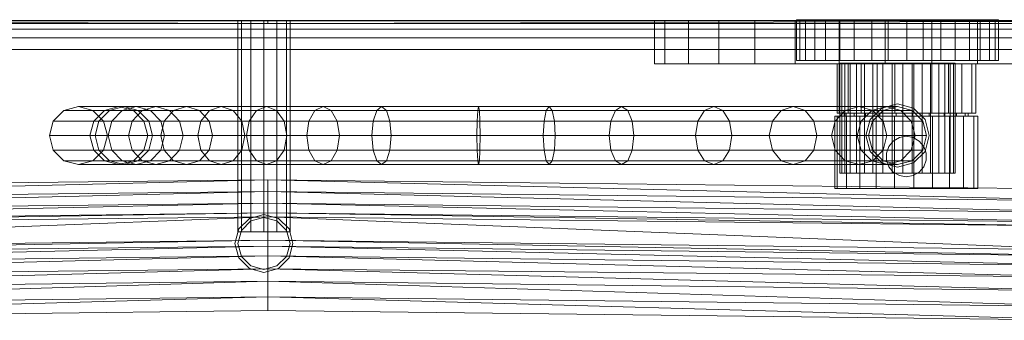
# Model space of a CAD drawing. Header units: metres. Extents: x 391.1 to 427.5, y 12.7 to 29.9.
# Tile 162 of 212: x 408.456 to 408.796, y 24.047 to 24.151. Entities that reach past the tile are written whole.
import ezdxf

# ---------------------------------------------------------------- set-up
doc = ezdxf.new("R2010")
doc.units = ezdxf.units.M
for name, color, linetype, lineweight in [('02_MOBILIARIO', 7, 'Continuous', 18), ('A-WALL-____-MCUT', 7, 'Continuous', 25), ('A-WALL-____-OTLN', 7, 'Continuous', 25), ('Mobiliario', 7, 'Continuous', 18)]:
    doc.layers.add(name, color=color, linetype=linetype, lineweight=lineweight)

# ---------------------------------------------------------------- blocks, each defined once
blk = doc.blocks.new('Family - Evans P-1-153476-01_CLI_AIRE_PS1')
at = {"layer": 'A-WALL-____-MCUT', "color": 253, "true_color": 0xaaaaaa}
blk.add_line((6.06326, 0.15), (0, 0.15), dxfattribs=at)
at = {"layer": 'A-WALL-____-OTLN', "color": 253, "true_color": 0xaaaaaa}
blk.add_line((6.06326, 0.15), (0, 0.15), dxfattribs=at)
blk = doc.blocks.new('Family - Plats de dutxa PS-1-153501-01_CLI_AIRE_PS1')
at = {"layer": '02_MOBILIARIO', "color": 253, "true_color": 0xaaaaaa}
for p, q in [((0.81, 0.8), (0.01, 0.8)), ((0.81, 0.8), (0.01, 0.8)), ((0.02, 0.8), (0.51, 0.8)), ((0.02, 0.8), (0.51, 0.8)), ((0.41, 0.8), (0.02, 0.8)), ((0.41, 0.799), (0.02, 0.8)), ((0.41, 0.8), (0.02, 0.8)), ((0.02, 0.8), (0.41, 0.799)), ((0.02, 0.8), (0.41, 0.8)), ((0.41, 0.8), (0.02, 0.8)), ((0.40089, 0.8), (0.39969, 0.8)), ((0.39969, 0.8), (0.40089, 0.8)), ((0.39969, 0.8), (0.39969, 0.727)), ((0.40419, 0.8), (0.40089, 0.8)), ((0.40089, 0.8), (0.40419, 0.8)), ((0.40089, 0.8), (0.40089, 0.727)), ((0.40089, 0.8), (0.40089, 0.727)), ((0.40869, 0.8), (0.40419, 0.8)), ((0.40419, 0.8), (0.40869, 0.8)), ((0.40419, 0.8), (0.40419, 0.727)), ((0.40419, 0.8), (0.40419, 0.727)), ((0.41319, 0.8), (0.40869, 0.8)), ((0.40869, 0.8), (0.41319, 0.8)), ((0.40869, 0.8), (0.40869, 0.727)), ((0.40869, 0.8), (0.40869, 0.727)), ((0.41, 0.8), (0.8, 0.8)), ((0.41, 0.799), (0.8, 0.8)), ((0.41, 0.799), (0.8, 0.8)), ((0.8, 0.8), (0.41, 0.8)), ((0.8, 0.8), (0.41, 0.799)), ((0.41, 0.8), (0.41, 0.799)), ((0.8, 0.8), (0.41, 0.799)), ((0.41, 0.8), (0.41, 0.799)), ((0.41648, 0.8), (0.41319, 0.8)), ((0.41319, 0.8), (0.41648, 0.8)), ((0.41319, 0.727), (0.41319, 0.8)), ((0.41319, 0.8), (0.41319, 0.727)), ((0.41648, 0.8), (0.41769, 0.8)), ((0.41769, 0.8), (0.41648, 0.8)), ((0.41648, 0.8), (0.41648, 0.727)), ((0.41648, 0.8), (0.41648, 0.727)), ((0.41769, 0.8), (0.41769, 0.727)), ((0.51, 0.8), (0.8, 0.8)), ((0.51, 0.8), (0.8, 0.8)), ((0.54713, 0.8), (0.5435, 0.8)), ((0.55529, 0.8), (0.54713, 0.8)), ((0.54713, 0.8), (0.54713, 0.785)), ((0.56574, 0.8), (0.55529, 0.8)), ((0.55529, 0.8), (0.55529, 0.785)), ((0.57816, 0.8), (0.56574, 0.8)), ((0.56574, 0.8), (0.56574, 0.785)), ((0.59216, 0.8), (0.57816, 0.8)), ((0.57816, 0.8), (0.57816, 0.785)), ((0.60733, 0.8), (0.59216, 0.8)), ((0.59216, 0.8), (0.59216, 0.785)), ((0.59374, 0.80026), (0.59262, 0.80026)), ((0.59262, 0.80026), (0.5957, 0.80026)), ((0.59262, 0.80026), (0.59262, 0.78616)), ((0.59893, 0.80026), (0.59374, 0.80026)), ((0.59374, 0.80026), (0.59374, 0.78616)), ((0.5957, 0.80026), (0.60262, 0.80026)), ((0.5957, 0.80026), (0.5957, 0.78616)), ((0.60756, 0.80026), (0.59893, 0.80026)), ((0.59893, 0.80026), (0.59893, 0.78616)), ((0.60262, 0.80026), (0.61254, 0.80026)), ((0.60262, 0.80026), (0.60262, 0.78616)), ((0.62321, 0.8), (0.60733, 0.8)), ((0.60733, 0.8), (0.60733, 0.785)), ((0.6186, 0.80026), (0.60756, 0.80026)), ((0.60756, 0.80026), (0.60756, 0.78616)), ((0.61254, 0.80026), (0.62427, 0.80026)), ((0.61254, 0.80026), (0.61254, 0.78616)), ((0.63071, 0.80026), (0.6186, 0.80026)), ((0.6186, 0.80026), (0.6186, 0.78616)), ((0.6393, 0.8), (0.62321, 0.8)), ((0.62321, 0.8), (0.62321, 0.785)), ((0.62427, 0.80026), (0.63638, 0.80026)), ((0.62427, 0.80026), (0.62427, 0.78616)), ((0.64243, 0.80026), (0.63071, 0.80026)), ((0.63071, 0.80026), (0.63071, 0.78616)), ((0.63638, 0.80026), (0.64742, 0.80026)), ((0.63638, 0.80026), (0.63638, 0.78616)), ((0.65513, 0.8), (0.6393, 0.8)), ((0.6393, 0.8), (0.6393, 0.785)), ((0.65235, 0.80026), (0.64243, 0.80026)), ((0.64243, 0.80026), (0.64243, 0.78616)), ((0.64742, 0.80026), (0.65605, 0.80026)), ((0.64742, 0.80026), (0.64742, 0.78616)), ((0.65927, 0.80026), (0.65235, 0.80026)), ((0.65235, 0.80026), (0.65235, 0.78616)), ((0.67021, 0.8), (0.65513, 0.8)), ((0.65513, 0.8), (0.65513, 0.785)), ((0.65605, 0.80026), (0.66124, 0.80026)), ((0.65605, 0.80026), (0.65605, 0.78616)), ((0.66236, 0.80026), (0.65927, 0.80026)), ((0.65927, 0.78616), (0.65927, 0.80026)), ((0.66124, 0.80026), (0.66236, 0.80026)), ((0.66124, 0.80026), (0.66124, 0.78616)), ((0.66236, 0.80026), (0.66236, 0.78616)), ((0.41, 0.799), (0.02, 0.799)), ((0.41, 0.799), (0.02, 0.799)), ((0.51, 0.797), (0.02, 0.797)), ((0.41, 0.797), (0.02, 0.797)), ((0.41, 0.797), (0.02, 0.797)), ((0.41, 0.797), (0.02, 0.797)), ((0.41, 0.799), (0.8, 0.799)), ((0.8, 0.799), (0.41, 0.799)), ((0.8, 0.797), (0.41, 0.797)), ((0.41, 0.797), (0.8, 0.797)), ((0.41, 0.797), (0.8, 0.797)), ((0.8, 0.797), (0.51, 0.797)), ((0.41, 0.794), (0.021, 0.794)), ((0.41, 0.794), (0.021, 0.794)), ((0.799, 0.794), (0.41, 0.794)), ((0.41, 0.794), (0.799, 0.794)), ((0.41, 0.79), (0.022, 0.79)), ((0.41, 0.79), (0.022, 0.79)), ((0.41, 0.79), (0.798, 0.79)), ((0.798, 0.79), (0.41, 0.79)), ((0.59262, 0.78616), (0.5957, 0.78616)), ((0.59374, 0.78616), (0.59262, 0.78616)), ((0.59893, 0.78616), (0.59374, 0.78616)), ((0.5957, 0.78616), (0.60262, 0.78616)), ((0.60756, 0.78616), (0.59893, 0.78616)), ((0.60262, 0.78616), (0.61254, 0.78616)), ((0.6186, 0.78616), (0.60756, 0.78616)), ((0.61254, 0.78616), (0.62427, 0.78616)), ((0.63071, 0.78616), (0.6186, 0.78616)), ((0.62427, 0.78616), (0.63638, 0.78616)), ((0.64243, 0.78616), (0.63071, 0.78616)), ((0.63638, 0.78616), (0.64742, 0.78616)), ((0.65235, 0.78616), (0.64243, 0.78616)), ((0.64742, 0.78616), (0.65605, 0.78616)), ((0.65927, 0.78616), (0.65235, 0.78616)), ((0.65605, 0.78616), (0.66124, 0.78616)), ((0.66236, 0.78616), (0.65927, 0.78616)), ((0.66124, 0.78616), (0.66236, 0.78616)), ((0.54713, 0.785), (0.5435, 0.785)), ((0.55529, 0.785), (0.54713, 0.785)), ((0.56574, 0.785), (0.55529, 0.785)), ((0.57816, 0.785), (0.56574, 0.785)), ((0.59216, 0.785), (0.57816, 0.785)), ((0.60733, 0.785), (0.59216, 0.785)), ((0.60737, 0.785), (0.60658, 0.785)), ((0.62321, 0.785), (0.60733, 0.785)), ((0.61045, 0.785), (0.60737, 0.785)), ((0.60737, 0.785), (0.60737, 0.768)), ((0.6082, 0.78526), (0.60756, 0.78526)), ((0.60756, 0.78526), (0.60933, 0.78526)), ((0.60756, 0.78526), (0.60756, 0.74721)), ((0.61117, 0.78526), (0.6082, 0.78526)), ((0.6082, 0.78526), (0.6082, 0.74721)), ((0.60933, 0.78526), (0.61328, 0.78526)), ((0.60933, 0.78526), (0.60933, 0.74721)), ((0.61489, 0.785), (0.61045, 0.785)), ((0.61045, 0.785), (0.61045, 0.768)), ((0.6161, 0.78526), (0.61117, 0.78526)), ((0.61117, 0.78526), (0.61117, 0.74721)), ((0.61328, 0.78526), (0.61895, 0.78526)), ((0.61328, 0.78526), (0.61328, 0.74721)), ((0.62039, 0.785), (0.61489, 0.785)), ((0.61489, 0.785), (0.61489, 0.768)), ((0.62241, 0.78526), (0.6161, 0.78526)), ((0.6161, 0.78526), (0.6161, 0.74721)), ((0.61895, 0.78526), (0.62565, 0.78526)), ((0.61895, 0.78526), (0.61895, 0.74721)), ((0.62659, 0.785), (0.62039, 0.785)), ((0.62039, 0.785), (0.62039, 0.768)), ((0.62933, 0.78526), (0.62241, 0.78526)), ((0.62241, 0.78526), (0.62241, 0.74721)), ((0.6393, 0.785), (0.62321, 0.785)), ((0.62565, 0.78526), (0.63257, 0.78526)), ((0.62565, 0.78526), (0.62565, 0.74721)), ((0.63305, 0.785), (0.62659, 0.785)), ((0.62659, 0.785), (0.62659, 0.768)), ((0.63603, 0.78526), (0.62933, 0.78526)), ((0.62933, 0.78526), (0.62933, 0.74721)), ((0.63257, 0.78526), (0.63888, 0.78526)), ((0.63257, 0.78526), (0.63257, 0.74721)), ((0.63933, 0.785), (0.63305, 0.785)), ((0.63305, 0.785), (0.63305, 0.768)), ((0.6417, 0.78526), (0.63603, 0.78526)), ((0.63603, 0.78526), (0.63603, 0.74721)), ((0.63888, 0.78526), (0.64381, 0.78526)), ((0.63888, 0.78526), (0.63888, 0.74721)), ((0.65513, 0.785), (0.6393, 0.785)), ((0.64502, 0.785), (0.63933, 0.785)), ((0.63933, 0.785), (0.63933, 0.768)), ((0.64565, 0.78526), (0.6417, 0.78526)), ((0.6417, 0.78526), (0.6417, 0.74721)), ((0.64381, 0.78526), (0.64678, 0.78526)), ((0.64381, 0.78526), (0.64381, 0.74721)), ((0.64971, 0.785), (0.64502, 0.785)), ((0.64502, 0.785), (0.64502, 0.768)), ((0.64742, 0.78526), (0.64565, 0.78526)), ((0.64565, 0.74721), (0.64565, 0.78526)), ((0.64678, 0.78526), (0.64742, 0.78526)), ((0.64678, 0.78526), (0.64678, 0.74721)), ((0.64742, 0.78526), (0.64742, 0.74721)), ((0.6531, 0.785), (0.64971, 0.785)), ((0.64971, 0.785), (0.64971, 0.768)), ((0.65447, 0.785), (0.6531, 0.785)), ((0.6531, 0.785), (0.6531, 0.768)), ((0.67021, 0.785), (0.65513, 0.785)), ((0.35359, 0.76894), (0.33962, 0.76894)), ((0.35859, 0.77029), (0.34464, 0.77029)), ((0.36359, 0.76894), (0.34965, 0.76894)), ((0.34992, 0.76527), (0.35359, 0.76894)), ((0.3517, 0.76527), (0.35534, 0.76894)), ((0.35359, 0.76894), (0.35859, 0.77029)), ((0.35534, 0.76894), (0.35359, 0.76894)), ((0.35534, 0.76894), (0.36031, 0.77029)), ((0.35973, 0.76894), (0.35534, 0.76894)), ((0.35615, 0.76527), (0.35973, 0.76894)), ((0.36031, 0.77029), (0.35859, 0.77029)), ((0.35859, 0.77029), (0.36359, 0.76894)), ((0.35973, 0.76894), (0.36461, 0.77029)), ((0.36666, 0.76894), (0.35973, 0.76894)), ((0.36461, 0.77029), (0.36031, 0.77029)), ((0.36031, 0.77029), (0.36528, 0.76894)), ((0.3632, 0.76527), (0.36666, 0.76894)), ((0.36528, 0.76894), (0.36359, 0.76894)), ((0.36359, 0.76894), (0.36725, 0.76527)), ((0.37137, 0.77029), (0.36461, 0.77029)), ((0.36461, 0.77029), (0.36949, 0.76894)), ((0.36949, 0.76894), (0.36528, 0.76894)), ((0.36528, 0.76894), (0.36892, 0.76527)), ((0.36666, 0.76894), (0.37137, 0.77029)), ((0.3775, 0.76894), (0.36666, 0.76894)), ((0.37609, 0.76894), (0.36949, 0.76894)), ((0.36949, 0.76894), (0.37307, 0.76527)), ((0.38197, 0.77029), (0.37137, 0.77029)), ((0.37137, 0.77029), (0.37609, 0.76894)), ((0.37423, 0.76527), (0.3775, 0.76894)), ((0.38644, 0.76894), (0.37609, 0.76894)), ((0.37609, 0.76894), (0.37954, 0.76527)), ((0.3775, 0.76894), (0.38197, 0.77029)), ((0.3899, 0.76894), (0.3775, 0.76894)), ((0.39396, 0.77029), (0.38197, 0.77029)), ((0.38197, 0.77029), (0.38644, 0.76894)), ((0.39803, 0.76894), (0.38644, 0.76894)), ((0.38644, 0.76894), (0.38972, 0.76527)), ((0.38692, 0.76527), (0.3899, 0.76894)), ((0.3899, 0.76894), (0.39396, 0.77029)), ((0.4061, 0.76894), (0.3899, 0.76894)), ((0.40959, 0.77029), (0.39396, 0.77029)), ((0.39396, 0.77029), (0.39803, 0.76894)), ((0.41308, 0.76894), (0.39803, 0.76894)), ((0.39803, 0.76894), (0.401, 0.76527)), ((0.40355, 0.76527), (0.4061, 0.76894)), ((0.4061, 0.76894), (0.40959, 0.77029)), ((0.4263, 0.76894), (0.4061, 0.76894)), ((0.42912, 0.77029), (0.40959, 0.77029)), ((0.40959, 0.77029), (0.41308, 0.76894)), ((0.43194, 0.76894), (0.41308, 0.76894)), ((0.41308, 0.76894), (0.41563, 0.76527)), ((0.42424, 0.76527), (0.4263, 0.76894)), ((0.4263, 0.76894), (0.42912, 0.77029)), ((0.44762, 0.76894), (0.4263, 0.76894)), ((0.44929, 0.77029), (0.42912, 0.77029)), ((0.42912, 0.77029), (0.43194, 0.76894)), ((0.45096, 0.76894), (0.43194, 0.76894)), ((0.43194, 0.76894), (0.434, 0.76527)), ((0.4464, 0.76527), (0.44762, 0.76894)), ((0.44762, 0.76894), (0.44929, 0.77029)), ((0.48254, 0.76894), (0.44762, 0.76894)), ((0.48281, 0.77029), (0.44929, 0.77029)), ((0.44929, 0.77029), (0.45096, 0.76894)), ((0.48309, 0.76894), (0.45096, 0.76894)), ((0.45096, 0.76894), (0.45218, 0.76527)), ((0.48233, 0.76527), (0.48254, 0.76894)), ((0.48254, 0.76894), (0.48281, 0.77029)), ((0.50825, 0.76894), (0.48254, 0.76894)), ((0.50721, 0.77029), (0.48281, 0.77029)), ((0.48281, 0.77029), (0.48309, 0.76894)), ((0.50617, 0.76894), (0.48309, 0.76894)), ((0.48309, 0.76894), (0.48329, 0.76527)), ((0.50617, 0.76894), (0.50541, 0.76527)), ((0.50721, 0.77029), (0.50617, 0.76894)), ((0.53005, 0.76894), (0.50617, 0.76894)), ((0.53219, 0.77029), (0.50721, 0.77029)), ((0.50825, 0.76894), (0.50721, 0.77029)), ((0.53433, 0.76894), (0.50825, 0.76894)), ((0.50901, 0.76527), (0.50825, 0.76894)), ((0.53005, 0.76894), (0.52848, 0.76527)), ((0.53219, 0.77029), (0.53005, 0.76894)), ((0.56087, 0.76894), (0.53005, 0.76894)), ((0.564, 0.77029), (0.53219, 0.77029)), ((0.53433, 0.76894), (0.53219, 0.77029)), ((0.56714, 0.76894), (0.53433, 0.76894)), ((0.53589, 0.76527), (0.53433, 0.76894)), ((0.56087, 0.76894), (0.55857, 0.76527)), ((0.564, 0.77029), (0.56087, 0.76894)), ((0.58729, 0.76894), (0.56087, 0.76894)), ((0.59141, 0.77029), (0.564, 0.77029)), ((0.56714, 0.76894), (0.564, 0.77029)), ((0.59553, 0.76894), (0.56714, 0.76894)), ((0.56943, 0.76527), (0.56714, 0.76894)), ((0.58729, 0.76894), (0.58427, 0.76527)), ((0.59141, 0.77029), (0.58729, 0.76894)), ((0.60943, 0.76894), (0.58729, 0.76894)), ((0.61421, 0.77029), (0.59141, 0.77029)), ((0.59553, 0.76894), (0.59141, 0.77029)), ((0.619, 0.76894), (0.59553, 0.76894)), ((0.59854, 0.76527), (0.59553, 0.76894)), ((0.60943, 0.76894), (0.60592, 0.76527)), ((0.61421, 0.77029), (0.60943, 0.76894)), ((0.61856, 0.76894), (0.60943, 0.76894)), ((0.62356, 0.77029), (0.61421, 0.77029)), ((0.619, 0.76894), (0.61421, 0.77029)), ((0.61856, 0.76894), (0.6149, 0.76527)), ((0.61801, 0.76574), (0.62201, 0.76974)), ((0.61801, 0.76574), (0.62201, 0.76974)), ((0.62356, 0.77029), (0.61856, 0.76894)), ((0.62248, 0.76894), (0.61856, 0.76894)), ((0.61881, 0.76527), (0.62248, 0.76894)), ((0.61881, 0.76527), (0.62248, 0.76894)), ((0.61881, 0.76527), (0.62248, 0.76894)), ((0.62856, 0.76894), (0.619, 0.76894)), ((0.62251, 0.76527), (0.619, 0.76894)), ((0.62201, 0.76974), (0.62749, 0.77121)), ((0.62201, 0.76974), (0.62749, 0.77121)), ((0.62248, 0.76894), (0.62749, 0.77029)), ((0.62248, 0.76894), (0.62749, 0.77029)), ((0.62248, 0.76894), (0.62749, 0.77029)), ((0.62749, 0.77029), (0.62356, 0.77029)), ((0.62856, 0.76894), (0.62356, 0.77029)), ((0.62749, 0.77121), (0.63296, 0.76974)), ((0.62749, 0.77121), (0.63296, 0.76974)), ((0.62749, 0.77029), (0.6325, 0.76894)), ((0.62749, 0.77029), (0.6325, 0.76894)), ((0.62749, 0.77029), (0.6325, 0.76894)), ((0.6325, 0.76894), (0.62856, 0.76894)), ((0.63222, 0.76527), (0.62856, 0.76894)), ((0.6325, 0.76894), (0.63617, 0.76527)), ((0.6325, 0.76894), (0.63617, 0.76527)), ((0.6325, 0.76894), (0.63617, 0.76527)), ((0.63296, 0.76974), (0.63697, 0.76574)), ((0.63296, 0.76974), (0.63697, 0.76574)), ((0.34992, 0.76527), (0.33595, 0.76527)), ((0.34858, 0.76026), (0.34992, 0.76527)), ((0.3517, 0.76527), (0.34992, 0.76527)), ((0.35036, 0.76026), (0.3517, 0.76527)), ((0.35615, 0.76527), (0.3517, 0.76527)), ((0.36725, 0.76527), (0.35332, 0.76527)), ((0.35484, 0.76026), (0.35615, 0.76527)), ((0.3632, 0.76527), (0.35615, 0.76527)), ((0.36194, 0.76026), (0.3632, 0.76527)), ((0.37423, 0.76527), (0.3632, 0.76527)), ((0.36892, 0.76527), (0.36725, 0.76527)), ((0.36725, 0.76527), (0.36859, 0.76026)), ((0.37307, 0.76527), (0.36892, 0.76527)), ((0.36892, 0.76527), (0.37025, 0.76026)), ((0.37303, 0.76026), (0.37423, 0.76527)), ((0.37954, 0.76527), (0.37307, 0.76527)), ((0.37307, 0.76527), (0.37438, 0.76026)), ((0.38692, 0.76527), (0.37423, 0.76527)), ((0.38972, 0.76527), (0.37954, 0.76527)), ((0.37954, 0.76527), (0.3808, 0.76026)), ((0.38583, 0.76026), (0.38692, 0.76527)), ((0.40355, 0.76527), (0.38692, 0.76527)), ((0.401, 0.76527), (0.38972, 0.76527)), ((0.38972, 0.76527), (0.39091, 0.76026)), ((0.41563, 0.76527), (0.401, 0.76527)), ((0.401, 0.76527), (0.40209, 0.76026)), ((0.40261, 0.76026), (0.40355, 0.76527)), ((0.42424, 0.76527), (0.40355, 0.76527)), ((0.434, 0.76527), (0.41563, 0.76527)), ((0.41563, 0.76527), (0.41657, 0.76026)), ((0.42349, 0.76026), (0.42424, 0.76527)), ((0.4464, 0.76527), (0.42424, 0.76527)), ((0.45218, 0.76527), (0.434, 0.76527)), ((0.434, 0.76527), (0.43475, 0.76026)), ((0.44596, 0.76026), (0.4464, 0.76527)), ((0.48233, 0.76527), (0.4464, 0.76527)), ((0.48329, 0.76527), (0.45218, 0.76527)), ((0.45218, 0.76527), (0.45263, 0.76026)), ((0.48226, 0.76026), (0.48233, 0.76527)), ((0.50901, 0.76527), (0.48233, 0.76527)), ((0.50541, 0.76527), (0.48329, 0.76527)), ((0.48329, 0.76527), (0.48336, 0.76026)), ((0.50541, 0.76527), (0.50513, 0.76026)), ((0.52848, 0.76527), (0.50541, 0.76527)), ((0.53589, 0.76527), (0.50901, 0.76527)), ((0.50928, 0.76026), (0.50901, 0.76527)), ((0.52848, 0.76527), (0.52791, 0.76026)), ((0.55857, 0.76527), (0.52848, 0.76527)), ((0.56943, 0.76527), (0.53589, 0.76527)), ((0.53646, 0.76026), (0.53589, 0.76527)), ((0.55857, 0.76527), (0.55773, 0.76026)), ((0.58427, 0.76527), (0.55857, 0.76527)), ((0.59854, 0.76527), (0.56943, 0.76527)), ((0.57027, 0.76026), (0.56943, 0.76527)), ((0.58427, 0.76527), (0.58317, 0.76026)), ((0.60592, 0.76527), (0.58427, 0.76527)), ((0.62251, 0.76527), (0.59854, 0.76527)), ((0.59965, 0.76026), (0.59854, 0.76527)), ((0.60592, 0.76527), (0.60464, 0.76026)), ((0.60668, 0.767), (0.60582, 0.767)), ((0.6149, 0.76527), (0.60592, 0.76527)), ((0.60737, 0.768), (0.60658, 0.768)), ((0.60984, 0.767), (0.60668, 0.767)), ((0.60668, 0.767), (0.60668, 0.742)), ((0.61045, 0.768), (0.60737, 0.768)), ((0.60969, 0.768), (0.6091, 0.768)), ((0.60969, 0.767), (0.6091, 0.767)), ((0.61245, 0.768), (0.60969, 0.768)), ((0.60969, 0.768), (0.60969, 0.767)), ((0.61245, 0.767), (0.60969, 0.767)), ((0.61442, 0.767), (0.60984, 0.767)), ((0.60984, 0.767), (0.60984, 0.742)), ((0.61489, 0.768), (0.61045, 0.768)), ((0.61645, 0.768), (0.61245, 0.768)), ((0.61245, 0.768), (0.61245, 0.767)), ((0.61645, 0.767), (0.61245, 0.767)), ((0.6149, 0.76527), (0.61356, 0.76026)), ((0.62009, 0.767), (0.61442, 0.767)), ((0.61442, 0.767), (0.61442, 0.742)), ((0.62039, 0.768), (0.61489, 0.768)), ((0.61881, 0.76527), (0.6149, 0.76527)), ((0.6214, 0.768), (0.61645, 0.768)), ((0.61645, 0.768), (0.61645, 0.767)), ((0.6214, 0.767), (0.61645, 0.767)), ((0.61654, 0.76026), (0.61801, 0.76574)), ((0.61654, 0.76026), (0.61801, 0.76574)), ((0.61746, 0.76026), (0.61881, 0.76527)), ((0.61746, 0.76026), (0.61881, 0.76527)), ((0.61746, 0.76026), (0.61881, 0.76527)), ((0.62647, 0.767), (0.62009, 0.767)), ((0.62009, 0.767), (0.62009, 0.742)), ((0.62659, 0.768), (0.62039, 0.768)), ((0.62698, 0.768), (0.6214, 0.768)), ((0.6214, 0.768), (0.6214, 0.767)), ((0.62698, 0.767), (0.6214, 0.767)), ((0.63222, 0.76527), (0.62251, 0.76527)), ((0.62379, 0.76026), (0.62251, 0.76527)), ((0.63312, 0.767), (0.62647, 0.767)), ((0.62647, 0.767), (0.62647, 0.742)), ((0.63305, 0.768), (0.62659, 0.768)), ((0.63279, 0.768), (0.62698, 0.768)), ((0.62698, 0.768), (0.62698, 0.767)), ((0.63279, 0.767), (0.62698, 0.767)), ((0.63356, 0.76026), (0.63222, 0.76527)), ((0.63617, 0.76527), (0.63222, 0.76527)), ((0.63845, 0.768), (0.63279, 0.768)), ((0.63279, 0.768), (0.63279, 0.767)), ((0.63845, 0.767), (0.63279, 0.767)), ((0.63933, 0.768), (0.63305, 0.768)), ((0.6396, 0.767), (0.63312, 0.767)), ((0.63312, 0.767), (0.63312, 0.742)), ((0.63617, 0.76527), (0.63751, 0.76026)), ((0.63617, 0.76527), (0.63751, 0.76026)), ((0.63617, 0.76527), (0.63751, 0.76026)), ((0.63697, 0.76574), (0.63844, 0.76026)), ((0.63697, 0.76574), (0.63844, 0.76026)), ((0.64356, 0.768), (0.63845, 0.768)), ((0.63845, 0.768), (0.63845, 0.767)), ((0.64356, 0.767), (0.63845, 0.767)), ((0.64502, 0.768), (0.63933, 0.768)), ((0.64545, 0.767), (0.6396, 0.767)), ((0.6396, 0.767), (0.6396, 0.742)), ((0.64779, 0.768), (0.64356, 0.768)), ((0.64356, 0.768), (0.64356, 0.767)), ((0.64779, 0.767), (0.64356, 0.767)), ((0.64971, 0.768), (0.64502, 0.768)), ((0.65029, 0.767), (0.64545, 0.767)), ((0.64545, 0.767), (0.64545, 0.742)), ((0.65084, 0.768), (0.64779, 0.768)), ((0.64779, 0.768), (0.64779, 0.767)), ((0.65084, 0.767), (0.64779, 0.767)), ((0.6531, 0.768), (0.64971, 0.768)), ((0.65378, 0.767), (0.65029, 0.767)), ((0.65029, 0.767), (0.65029, 0.742)), ((0.65191, 0.768), (0.65084, 0.768)), ((0.65084, 0.768), (0.65084, 0.767)), ((0.65191, 0.767), (0.65084, 0.767)), ((0.65447, 0.768), (0.6531, 0.768)), ((0.65524, 0.767), (0.65378, 0.767)), ((0.65378, 0.767), (0.65378, 0.742)), ((0.33461, 0.76026), (0.34858, 0.76026)), ((0.34858, 0.76026), (0.35036, 0.76026)), ((0.34992, 0.75525), (0.34858, 0.76026)), ((0.35036, 0.76026), (0.35484, 0.76026)), ((0.3517, 0.75525), (0.35036, 0.76026)), ((0.36859, 0.76026), (0.35467, 0.76026)), ((0.35484, 0.76026), (0.36194, 0.76026)), ((0.35615, 0.75525), (0.35484, 0.76026)), ((0.36194, 0.76026), (0.37303, 0.76026)), ((0.3632, 0.75525), (0.36194, 0.76026)), ((0.36859, 0.76026), (0.36725, 0.75525)), ((0.37025, 0.76026), (0.36859, 0.76026)), ((0.37025, 0.76026), (0.36892, 0.75525)), ((0.37438, 0.76026), (0.37025, 0.76026)), ((0.37303, 0.76026), (0.38583, 0.76026)), ((0.37423, 0.75525), (0.37303, 0.76026)), ((0.37438, 0.76026), (0.37307, 0.75525)), ((0.3808, 0.76026), (0.37438, 0.76026)), ((0.3808, 0.76026), (0.37954, 0.75525)), ((0.39091, 0.76026), (0.3808, 0.76026)), ((0.38583, 0.76026), (0.40261, 0.76026)), ((0.38692, 0.75525), (0.38583, 0.76026)), ((0.39091, 0.76026), (0.38972, 0.75525)), ((0.40209, 0.76026), (0.39091, 0.76026)), ((0.40209, 0.76026), (0.401, 0.75525)), ((0.41657, 0.76026), (0.40209, 0.76026)), ((0.40261, 0.76026), (0.42349, 0.76026)), ((0.40355, 0.75525), (0.40261, 0.76026)), ((0.41657, 0.76026), (0.41563, 0.75525)), ((0.43475, 0.76026), (0.41657, 0.76026)), ((0.42349, 0.76026), (0.44596, 0.76026)), ((0.42424, 0.75525), (0.42349, 0.76026)), ((0.43475, 0.76026), (0.434, 0.75525)), ((0.45263, 0.76026), (0.43475, 0.76026)), ((0.44596, 0.76026), (0.48226, 0.76026)), ((0.4464, 0.75525), (0.44596, 0.76026)), ((0.45263, 0.76026), (0.45218, 0.75525)), ((0.48336, 0.76026), (0.45263, 0.76026)), ((0.48226, 0.76026), (0.50928, 0.76026)), ((0.48233, 0.75525), (0.48226, 0.76026)), ((0.48336, 0.76026), (0.48329, 0.75525)), ((0.50513, 0.76026), (0.48336, 0.76026)), ((0.52791, 0.76026), (0.50513, 0.76026)), ((0.50513, 0.76026), (0.50541, 0.75525)), ((0.50901, 0.75525), (0.50928, 0.76026)), ((0.50928, 0.76026), (0.53646, 0.76026)), ((0.55773, 0.76026), (0.52791, 0.76026)), ((0.52791, 0.76026), (0.52848, 0.75525)), ((0.53589, 0.75525), (0.53646, 0.76026)), ((0.53646, 0.76026), (0.57027, 0.76026)), ((0.58317, 0.76026), (0.55773, 0.76026)), ((0.55773, 0.76026), (0.55857, 0.75525)), ((0.56943, 0.75525), (0.57027, 0.76026)), ((0.57027, 0.76026), (0.59965, 0.76026)), ((0.60464, 0.76026), (0.58317, 0.76026)), ((0.58317, 0.76026), (0.58427, 0.75525)), ((0.59854, 0.75525), (0.59965, 0.76026)), ((0.59965, 0.76026), (0.62379, 0.76026)), ((0.61356, 0.76026), (0.60464, 0.76026)), ((0.60464, 0.76026), (0.60592, 0.75525)), ((0.61746, 0.76026), (0.61356, 0.76026)), ((0.61356, 0.76026), (0.6149, 0.75525)), ((0.61801, 0.75479), (0.61654, 0.76026)), ((0.61801, 0.75479), (0.61654, 0.76026)), ((0.61881, 0.75525), (0.61746, 0.76026)), ((0.61881, 0.75525), (0.61746, 0.76026)), ((0.61881, 0.75525), (0.61746, 0.76026)), ((0.62251, 0.75525), (0.62379, 0.76026)), ((0.62379, 0.76026), (0.63356, 0.76026)), ((0.626, 0.75836), (0.62444, 0.7565)), ((0.626, 0.75836), (0.62444, 0.7565)), ((0.62811, 0.75958), (0.626, 0.75836)), ((0.62811, 0.75958), (0.626, 0.75836)), ((0.6305, 0.76), (0.62811, 0.75958)), ((0.6305, 0.76), (0.62811, 0.75958)), ((0.63289, 0.75958), (0.6305, 0.76)), ((0.63289, 0.75958), (0.6305, 0.76)), ((0.63222, 0.75525), (0.63356, 0.76026)), ((0.635, 0.75836), (0.63289, 0.75958)), ((0.635, 0.75836), (0.63289, 0.75958)), ((0.63356, 0.76026), (0.63751, 0.76026)), ((0.63656, 0.7565), (0.635, 0.75836)), ((0.63656, 0.7565), (0.635, 0.75836)), ((0.63751, 0.76026), (0.63617, 0.75525)), ((0.63751, 0.76026), (0.63617, 0.75525)), ((0.63751, 0.76026), (0.63617, 0.75525)), ((0.63844, 0.76026), (0.63697, 0.75479)), ((0.63844, 0.76026), (0.63697, 0.75479)), ((0.34992, 0.75525), (0.33595, 0.75525)), ((0.3517, 0.75525), (0.34992, 0.75525)), ((0.35359, 0.75158), (0.34992, 0.75525)), ((0.35615, 0.75525), (0.3517, 0.75525)), ((0.35534, 0.75158), (0.3517, 0.75525)), ((0.36725, 0.75525), (0.35332, 0.75525)), ((0.3632, 0.75525), (0.35615, 0.75525)), ((0.35973, 0.75158), (0.35615, 0.75525)), ((0.37423, 0.75525), (0.3632, 0.75525)), ((0.36666, 0.75158), (0.3632, 0.75525)), ((0.36725, 0.75525), (0.36359, 0.75158)), ((0.36892, 0.75525), (0.36528, 0.75158)), ((0.36892, 0.75525), (0.36725, 0.75525)), ((0.37307, 0.75525), (0.36892, 0.75525)), ((0.37307, 0.75525), (0.36949, 0.75158)), ((0.37954, 0.75525), (0.37307, 0.75525)), ((0.38692, 0.75525), (0.37423, 0.75525)), ((0.3775, 0.75158), (0.37423, 0.75525)), ((0.37954, 0.75525), (0.37609, 0.75158)), ((0.38972, 0.75525), (0.37954, 0.75525)), ((0.38972, 0.75525), (0.38644, 0.75158)), ((0.40355, 0.75525), (0.38692, 0.75525)), ((0.3899, 0.75158), (0.38692, 0.75525)), ((0.401, 0.75525), (0.38972, 0.75525)), ((0.401, 0.75525), (0.39803, 0.75158)), ((0.41563, 0.75525), (0.401, 0.75525)), ((0.42424, 0.75525), (0.40355, 0.75525)), ((0.4061, 0.75158), (0.40355, 0.75525)), ((0.41563, 0.75525), (0.41308, 0.75158)), ((0.434, 0.75525), (0.41563, 0.75525)), ((0.4464, 0.75525), (0.42424, 0.75525)), ((0.4263, 0.75158), (0.42424, 0.75525)), ((0.434, 0.75525), (0.43194, 0.75158)), ((0.45218, 0.75525), (0.434, 0.75525)), ((0.48233, 0.75525), (0.4464, 0.75525)), ((0.44762, 0.75158), (0.4464, 0.75525)), ((0.45218, 0.75525), (0.45096, 0.75158)), ((0.48329, 0.75525), (0.45218, 0.75525)), ((0.50901, 0.75525), (0.48233, 0.75525)), ((0.48254, 0.75158), (0.48233, 0.75525)), ((0.48329, 0.75525), (0.48309, 0.75158)), ((0.50541, 0.75525), (0.48329, 0.75525)), ((0.52848, 0.75525), (0.50541, 0.75525)), ((0.50541, 0.75525), (0.50617, 0.75158)), ((0.50825, 0.75158), (0.50901, 0.75525)), ((0.53589, 0.75525), (0.50901, 0.75525)), ((0.55857, 0.75525), (0.52848, 0.75525)), ((0.52848, 0.75525), (0.53005, 0.75158)), ((0.53433, 0.75158), (0.53589, 0.75525)), ((0.56943, 0.75525), (0.53589, 0.75525)), ((0.58427, 0.75525), (0.55857, 0.75525)), ((0.55857, 0.75525), (0.56087, 0.75158)), ((0.56714, 0.75158), (0.56943, 0.75525)), ((0.59854, 0.75525), (0.56943, 0.75525)), ((0.60592, 0.75525), (0.58427, 0.75525)), ((0.58427, 0.75525), (0.58729, 0.75158)), ((0.59553, 0.75158), (0.59854, 0.75525)), ((0.62251, 0.75525), (0.59854, 0.75525)), ((0.6149, 0.75525), (0.60592, 0.75525)), ((0.60592, 0.75525), (0.60943, 0.75158)), ((0.61881, 0.75525), (0.6149, 0.75525)), ((0.6149, 0.75525), (0.61856, 0.75158)), ((0.62248, 0.75158), (0.61881, 0.75525)), ((0.62248, 0.75158), (0.61881, 0.75525)), ((0.62248, 0.75158), (0.61881, 0.75525)), ((0.619, 0.75158), (0.62251, 0.75525)), ((0.63222, 0.75525), (0.62251, 0.75525)), ((0.62444, 0.7565), (0.62361, 0.75422)), ((0.62444, 0.7565), (0.62361, 0.75422)), ((0.62856, 0.75158), (0.63222, 0.75525)), ((0.63617, 0.75525), (0.63222, 0.75525)), ((0.63617, 0.75525), (0.6325, 0.75158)), ((0.63617, 0.75525), (0.6325, 0.75158)), ((0.63617, 0.75525), (0.6325, 0.75158)), ((0.63739, 0.75422), (0.63656, 0.7565)), ((0.63739, 0.75422), (0.63656, 0.7565)), ((0.35359, 0.75158), (0.33962, 0.75158)), ((0.36359, 0.75158), (0.34965, 0.75158)), ((0.35534, 0.75158), (0.35359, 0.75158)), ((0.35859, 0.75024), (0.35359, 0.75158)), ((0.35973, 0.75158), (0.35534, 0.75158)), ((0.36031, 0.75024), (0.35534, 0.75158)), ((0.36359, 0.75158), (0.35859, 0.75024)), ((0.36666, 0.75158), (0.35973, 0.75158)), ((0.36461, 0.75024), (0.35973, 0.75158)), ((0.36528, 0.75158), (0.36031, 0.75024)), ((0.36528, 0.75158), (0.36359, 0.75158)), ((0.36949, 0.75158), (0.36461, 0.75024)), ((0.36949, 0.75158), (0.36528, 0.75158)), ((0.3775, 0.75158), (0.36666, 0.75158)), ((0.37137, 0.75024), (0.36666, 0.75158)), ((0.37609, 0.75158), (0.36949, 0.75158)), ((0.37609, 0.75158), (0.37137, 0.75024)), ((0.38644, 0.75158), (0.37609, 0.75158)), ((0.3899, 0.75158), (0.3775, 0.75158)), ((0.38197, 0.75024), (0.3775, 0.75158)), ((0.38644, 0.75158), (0.38197, 0.75024)), ((0.39803, 0.75158), (0.38644, 0.75158)), ((0.4061, 0.75158), (0.3899, 0.75158)), ((0.39396, 0.75024), (0.3899, 0.75158)), ((0.39803, 0.75158), (0.39396, 0.75024)), ((0.41308, 0.75158), (0.39803, 0.75158)), ((0.4263, 0.75158), (0.4061, 0.75158)), ((0.40959, 0.75024), (0.4061, 0.75158)), ((0.41308, 0.75158), (0.40959, 0.75024)), ((0.43194, 0.75158), (0.41308, 0.75158)), ((0.44762, 0.75158), (0.4263, 0.75158)), ((0.42912, 0.75024), (0.4263, 0.75158)), ((0.43194, 0.75158), (0.42912, 0.75024)), ((0.45096, 0.75158), (0.43194, 0.75158)), ((0.48254, 0.75158), (0.44762, 0.75158)), ((0.44929, 0.75024), (0.44762, 0.75158)), ((0.45096, 0.75158), (0.44929, 0.75024)), ((0.48309, 0.75158), (0.45096, 0.75158)), ((0.50825, 0.75158), (0.48254, 0.75158)), ((0.48281, 0.75024), (0.48254, 0.75158)), ((0.48309, 0.75158), (0.48281, 0.75024)), ((0.50617, 0.75158), (0.48309, 0.75158)), ((0.53005, 0.75158), (0.50617, 0.75158)), ((0.50617, 0.75158), (0.50721, 0.75024)), ((0.50721, 0.75024), (0.50825, 0.75158)), ((0.53433, 0.75158), (0.50825, 0.75158)), ((0.56087, 0.75158), (0.53005, 0.75158)), ((0.53005, 0.75158), (0.53219, 0.75024)), ((0.53219, 0.75024), (0.53433, 0.75158)), ((0.56714, 0.75158), (0.53433, 0.75158)), ((0.58729, 0.75158), (0.56087, 0.75158)), ((0.56087, 0.75158), (0.564, 0.75024)), ((0.564, 0.75024), (0.56714, 0.75158)), ((0.59553, 0.75158), (0.56714, 0.75158)), ((0.60943, 0.75158), (0.58729, 0.75158)), ((0.58729, 0.75158), (0.59141, 0.75024)), ((0.59141, 0.75024), (0.59553, 0.75158)), ((0.619, 0.75158), (0.59553, 0.75158)), ((0.61856, 0.75158), (0.60943, 0.75158)), ((0.60943, 0.75158), (0.61421, 0.75024)), ((0.61421, 0.75024), (0.619, 0.75158)), ((0.62201, 0.75078), (0.61801, 0.75479)), ((0.62201, 0.75078), (0.61801, 0.75479)), ((0.62248, 0.75158), (0.61856, 0.75158)), ((0.61856, 0.75158), (0.62356, 0.75024)), ((0.62856, 0.75158), (0.619, 0.75158)), ((0.62749, 0.75024), (0.62248, 0.75158)), ((0.62749, 0.75024), (0.62248, 0.75158)), ((0.62749, 0.75024), (0.62248, 0.75158)), ((0.62356, 0.75024), (0.62856, 0.75158)), ((0.62361, 0.75422), (0.62361, 0.75178)), ((0.62361, 0.75422), (0.62361, 0.75178)), ((0.62361, 0.75178), (0.62444, 0.7495)), ((0.62361, 0.75178), (0.62444, 0.7495)), ((0.6325, 0.75158), (0.62749, 0.75024)), ((0.6325, 0.75158), (0.62749, 0.75024)), ((0.6325, 0.75158), (0.62749, 0.75024)), ((0.6325, 0.75158), (0.62856, 0.75158)), ((0.63697, 0.75479), (0.63296, 0.75078)), ((0.63697, 0.75479), (0.63296, 0.75078)), ((0.63656, 0.7495), (0.63739, 0.75178)), ((0.63656, 0.7495), (0.63739, 0.75178)), ((0.63739, 0.75178), (0.63739, 0.75422)), ((0.63739, 0.75178), (0.63739, 0.75422)), ((0.35859, 0.75024), (0.34464, 0.75024)), ((0.36031, 0.75024), (0.35859, 0.75024)), ((0.36461, 0.75024), (0.36031, 0.75024)), ((0.37137, 0.75024), (0.36461, 0.75024)), ((0.38197, 0.75024), (0.37137, 0.75024)), ((0.39396, 0.75024), (0.38197, 0.75024)), ((0.40959, 0.75024), (0.39396, 0.75024)), ((0.42912, 0.75024), (0.40959, 0.75024)), ((0.44929, 0.75024), (0.42912, 0.75024)), ((0.48281, 0.75024), (0.44929, 0.75024)), ((0.50721, 0.75024), (0.48281, 0.75024)), ((0.53219, 0.75024), (0.50721, 0.75024)), ((0.564, 0.75024), (0.53219, 0.75024)), ((0.59141, 0.75024), (0.564, 0.75024)), ((0.61421, 0.75024), (0.59141, 0.75024)), ((0.62356, 0.75024), (0.61421, 0.75024)), ((0.62749, 0.74931), (0.62201, 0.75078)), ((0.62749, 0.74931), (0.62201, 0.75078)), ((0.62749, 0.75024), (0.62356, 0.75024)), ((0.62444, 0.7495), (0.626, 0.74764)), ((0.62444, 0.7495), (0.626, 0.74764)), ((0.63296, 0.75078), (0.62749, 0.74931)), ((0.63296, 0.75078), (0.62749, 0.74931)), ((0.635, 0.74764), (0.63656, 0.7495)), ((0.635, 0.74764), (0.63656, 0.7495)), ((0.41, 0.745), (0.11556, 0.74163)), ((0.11556, 0.73758), (0.41, 0.745)), ((0.11556, 0.74163), (0.41, 0.745)), ((0.41, 0.745), (0.11556, 0.73758)), ((0.70444, 0.74163), (0.41, 0.745)), ((0.41, 0.745), (0.70444, 0.73758)), ((0.41, 0.745), (0.41, 0.74096)), ((0.70444, 0.73758), (0.41, 0.745)), ((0.41, 0.745), (0.70444, 0.74163)), ((0.41, 0.74096), (0.41, 0.745)), ((0.60756, 0.74721), (0.60933, 0.74721)), ((0.6082, 0.74721), (0.60756, 0.74721)), ((0.61117, 0.74721), (0.6082, 0.74721)), ((0.60933, 0.74721), (0.61328, 0.74721)), ((0.6161, 0.74721), (0.61117, 0.74721)), ((0.61328, 0.74721), (0.61895, 0.74721)), ((0.62241, 0.74721), (0.6161, 0.74721)), ((0.61895, 0.74721), (0.62565, 0.74721)), ((0.62933, 0.74721), (0.62241, 0.74721)), ((0.62565, 0.74721), (0.63257, 0.74721)), ((0.626, 0.74764), (0.62811, 0.74642)), ((0.626, 0.74764), (0.62811, 0.74642)), ((0.62811, 0.74642), (0.6305, 0.746)), ((0.62811, 0.74642), (0.6305, 0.746)), ((0.63603, 0.74721), (0.62933, 0.74721)), ((0.6305, 0.746), (0.63289, 0.74642)), ((0.6305, 0.746), (0.63289, 0.74642)), ((0.63257, 0.74721), (0.63888, 0.74721)), ((0.63289, 0.74642), (0.635, 0.74764)), ((0.63289, 0.74642), (0.635, 0.74764)), ((0.6417, 0.74721), (0.63603, 0.74721)), ((0.63888, 0.74721), (0.64381, 0.74721)), ((0.64565, 0.74721), (0.6417, 0.74721)), ((0.64381, 0.74721), (0.64678, 0.74721)), ((0.64742, 0.74721), (0.64565, 0.74721)), ((0.64678, 0.74721), (0.64742, 0.74721)), ((0.60668, 0.742), (0.60582, 0.742)), ((0.60984, 0.742), (0.60668, 0.742)), ((0.61442, 0.742), (0.60984, 0.742)), ((0.62009, 0.742), (0.61442, 0.742)), ((0.62647, 0.742), (0.62009, 0.742)), ((0.63312, 0.742), (0.62647, 0.742)), ((0.6396, 0.742), (0.63312, 0.742)), ((0.64545, 0.742), (0.6396, 0.742)), ((0.65029, 0.742), (0.64545, 0.742)), ((0.65378, 0.742), (0.65029, 0.742)), ((0.65524, 0.742), (0.65378, 0.742)), ((0.11556, 0.73758), (0.41, 0.74096)), ((0.41, 0.74096), (0.11556, 0.73354)), ((0.11556, 0.73354), (0.41, 0.74096)), ((0.41, 0.74096), (0.11556, 0.73758)), ((0.70444, 0.73758), (0.41, 0.74096)), ((0.41, 0.73691), (0.41, 0.74096)), ((0.41, 0.74096), (0.70444, 0.73354)), ((0.70444, 0.73758), (0.41, 0.74096)), ((0.70444, 0.73354), (0.41, 0.74096)), ((0.41, 0.73691), (0.41, 0.74096)), ((0.11556, 0.73017), (0.41, 0.73691)), ((0.11556, 0.73354), (0.41, 0.73691)), ((0.41, 0.73691), (0.11556, 0.73017)), ((0.41, 0.73691), (0.11556, 0.73354)), ((0.41, 0.73691), (0.70444, 0.73354)), ((0.41, 0.73691), (0.70444, 0.73017)), ((0.41, 0.73691), (0.41, 0.73354)), ((0.70444, 0.73017), (0.41, 0.73691)), ((0.41, 0.73691), (0.70444, 0.73354)), ((0.41, 0.73354), (0.41, 0.73691)), ((0.11556, 0.73017), (0.41, 0.73354)), ((0.41, 0.73354), (0.11556, 0.72882)), ((0.11556, 0.72882), (0.41, 0.73354)), ((0.41, 0.73354), (0.11556, 0.73017)), ((0.11556, 0.72882), (0.41, 0.73219)), ((0.41, 0.73219), (0.11556, 0.72882)), ((0.12297, 0.72073), (0.41, 0.73219)), ((0.41, 0.73219), (0.12297, 0.72073)), ((0.40369, 0.73166), (0.40003, 0.728)), ((0.40369, 0.73166), (0.40003, 0.728)), ((0.40369, 0.73166), (0.40003, 0.728)), ((0.40869, 0.733), (0.40369, 0.73166)), ((0.40869, 0.733), (0.40369, 0.73166)), ((0.40869, 0.733), (0.40369, 0.73166)), ((0.40869, 0.732), (0.40419, 0.73079)), ((0.40869, 0.732), (0.40419, 0.73079)), ((0.41369, 0.73166), (0.40869, 0.733)), ((0.41369, 0.73166), (0.40869, 0.733)), ((0.41369, 0.73166), (0.40869, 0.733)), ((0.41319, 0.73079), (0.40869, 0.732)), ((0.41319, 0.73079), (0.40869, 0.732)), ((0.70444, 0.73017), (0.41, 0.73354)), ((0.41, 0.73219), (0.41, 0.73354)), ((0.41, 0.73354), (0.70444, 0.72882)), ((0.70444, 0.73017), (0.41, 0.73354)), ((0.70444, 0.72882), (0.41, 0.73354)), ((0.41, 0.73219), (0.41, 0.73354)), ((0.41, 0.73219), (0.70444, 0.72882)), ((0.41, 0.73219), (0.69702, 0.72073)), ((0.41, 0.73219), (0.41, 0.7241)), ((0.69702, 0.72073), (0.41, 0.73219)), ((0.41, 0.73219), (0.70444, 0.72882)), ((0.41, 0.7241), (0.41, 0.73219)), ((0.41735, 0.728), (0.41369, 0.73166)), ((0.41735, 0.728), (0.41369, 0.73166)), ((0.41735, 0.728), (0.41369, 0.73166)), ((0.40003, 0.728), (0.39869, 0.723)), ((0.40003, 0.728), (0.39869, 0.723)), ((0.40003, 0.728), (0.39869, 0.723)), ((0.40419, 0.73079), (0.40089, 0.7275)), ((0.40419, 0.73079), (0.40089, 0.7275)), ((0.41648, 0.7275), (0.41319, 0.73079)), ((0.41648, 0.7275), (0.41319, 0.73079)), ((0.41869, 0.723), (0.41735, 0.728)), ((0.41869, 0.723), (0.41735, 0.728)), ((0.41869, 0.723), (0.41735, 0.728)), ((0.40089, 0.7275), (0.39969, 0.723)), ((0.40089, 0.7275), (0.39969, 0.723)), ((0.39969, 0.727), (0.40089, 0.727)), ((0.40089, 0.727), (0.39969, 0.727)), ((0.40089, 0.727), (0.40419, 0.727)), ((0.40419, 0.727), (0.40089, 0.727)), ((0.40419, 0.727), (0.40869, 0.727)), ((0.40869, 0.727), (0.40419, 0.727)), ((0.40869, 0.727), (0.41319, 0.727)), ((0.41319, 0.727), (0.40869, 0.727)), ((0.41648, 0.727), (0.41319, 0.727)), ((0.41319, 0.727), (0.41648, 0.727)), ((0.41769, 0.723), (0.41648, 0.7275)), ((0.41769, 0.723), (0.41648, 0.7275)), ((0.41769, 0.727), (0.41648, 0.727)), ((0.41648, 0.727), (0.41769, 0.727)), ((0.12297, 0.71871), (0.41, 0.7241)), ((0.12297, 0.72073), (0.41, 0.7241)), ((0.41, 0.7241), (0.12297, 0.71871)), ((0.41, 0.7241), (0.12297, 0.72073)), ((0.12297, 0.71871), (0.41, 0.72208)), ((0.41, 0.72208), (0.12297, 0.71534)), ((0.12297, 0.71534), (0.41, 0.72208)), ((0.41, 0.72208), (0.12297, 0.71871)), ((0.39869, 0.723), (0.40003, 0.718)), ((0.39869, 0.723), (0.40003, 0.718)), ((0.39869, 0.723), (0.40003, 0.718)), ((0.39969, 0.723), (0.40089, 0.7185)), ((0.39969, 0.723), (0.40089, 0.7185)), ((0.69702, 0.72073), (0.41, 0.7241)), ((0.41, 0.7241), (0.69702, 0.71871)), ((0.41, 0.7241), (0.41, 0.72208)), ((0.69702, 0.71871), (0.41, 0.7241)), ((0.41, 0.7241), (0.69702, 0.72073)), ((0.41, 0.72208), (0.41, 0.7241)), ((0.69702, 0.71871), (0.41, 0.72208)), ((0.41, 0.71871), (0.41, 0.72208)), ((0.41, 0.72208), (0.69702, 0.71534)), ((0.69702, 0.71871), (0.41, 0.72208)), ((0.69702, 0.71534), (0.41, 0.72208)), ((0.41, 0.71871), (0.41, 0.72208)), ((0.41648, 0.7185), (0.41769, 0.723)), ((0.41648, 0.7185), (0.41769, 0.723)), ((0.41735, 0.718), (0.41869, 0.723)), ((0.41735, 0.718), (0.41869, 0.723)), ((0.41735, 0.718), (0.41869, 0.723)), ((0.12297, 0.71129), (0.41, 0.71871)), ((0.12297, 0.71534), (0.41, 0.71871)), ((0.41, 0.71871), (0.12297, 0.71129)), ((0.41, 0.71871), (0.12297, 0.71534)), ((0.40003, 0.718), (0.40369, 0.71434)), ((0.40003, 0.718), (0.40369, 0.71434)), ((0.40003, 0.718), (0.40369, 0.71434)), ((0.40089, 0.7185), (0.40419, 0.71521)), ((0.40089, 0.7185), (0.40419, 0.71521)), ((0.41, 0.71871), (0.69702, 0.71534)), ((0.41, 0.71871), (0.69702, 0.71129)), ((0.41, 0.71871), (0.41, 0.71418)), ((0.69702, 0.71129), (0.41, 0.71871)), ((0.41, 0.71871), (0.69702, 0.71534)), ((0.41, 0.71418), (0.41, 0.71871)), ((0.41319, 0.71521), (0.41648, 0.7185)), ((0.41319, 0.71521), (0.41648, 0.7185)), ((0.41369, 0.71434), (0.41735, 0.718)), ((0.41369, 0.71434), (0.41735, 0.718)), ((0.41369, 0.71434), (0.41735, 0.718)), ((0.12297, 0.70657), (0.41, 0.71418)), ((0.12297, 0.71129), (0.41, 0.71418)), ((0.41, 0.71418), (0.12297, 0.70657)), ((0.41, 0.71418), (0.12297, 0.71129)), ((0.40369, 0.71434), (0.40869, 0.713)), ((0.40369, 0.71434), (0.40869, 0.713)), ((0.40369, 0.71434), (0.40869, 0.713)), ((0.40419, 0.71521), (0.40869, 0.714)), ((0.40419, 0.71521), (0.40869, 0.714)), ((0.40869, 0.714), (0.41319, 0.71521)), ((0.40869, 0.714), (0.41319, 0.71521)), ((0.40869, 0.713), (0.41369, 0.71434)), ((0.40869, 0.713), (0.41369, 0.71434)), ((0.40869, 0.713), (0.41369, 0.71434)), ((0.69702, 0.71129), (0.41, 0.71418)), ((0.41, 0.71418), (0.69702, 0.70657)), ((0.41, 0.71418), (0.41, 0.70994)), ((0.69702, 0.70657), (0.41, 0.71418)), ((0.41, 0.71418), (0.69702, 0.71129)), ((0.41, 0.70994), (0.41, 0.71418)), ((0.12297, 0.70118), (0.41, 0.70994)), ((0.12297, 0.70657), (0.41, 0.70994)), ((0.41, 0.70994), (0.12297, 0.70118)), ((0.41, 0.70994), (0.12297, 0.70657)), ((0.69702, 0.70657), (0.41, 0.70994)), ((0.41, 0.70994), (0.69702, 0.70118)), ((0.41, 0.70994), (0.41, 0.70455)), ((0.69702, 0.70118), (0.41, 0.70994)), ((0.41, 0.70994), (0.69702, 0.70657)), ((0.41, 0.70455), (0.41, 0.70994)), ((0.12297, 0.69646), (0.41, 0.70455)), ((0.12297, 0.70118), (0.41, 0.70455)), ((0.41, 0.70455), (0.12297, 0.69646)), ((0.41, 0.70455), (0.12297, 0.70118)), ((0.69702, 0.70118), (0.41, 0.70455)), ((0.41, 0.70455), (0.69702, 0.69646)), ((0.41, 0.70455), (0.41, 0.69983)), ((0.69702, 0.69646), (0.41, 0.70455)), ((0.41, 0.70455), (0.69702, 0.70118)), ((0.41, 0.69983), (0.41, 0.70455)), ((0.12297, 0.69646), (0.41, 0.69983)), ((0.41, 0.69983), (0.12297, 0.69646)), ((0.69702, 0.69646), (0.41, 0.69983)), ((0.69702, 0.69646), (0.41, 0.69983))]:
    blk.add_line(p, q, dxfattribs=at)
at = {"layer": 'Mobiliario', "color": 253, "true_color": 0xaaaaaa}
for p, q in [((0.71747, 0.8), (0.5435, 0.8)), ((0.5435, 0.8), (0.5435, 0.785)), ((0.5435, 0.785), (0.71747, 0.785)), ((0.65447, 0.785), (0.60658, 0.785)), ((0.60658, 0.785), (0.60658, 0.768)), ((0.65447, 0.768), (0.65447, 0.785)), ((0.33962, 0.76894), (0.33595, 0.76527)), ((0.34464, 0.77029), (0.33962, 0.76894)), ((0.34965, 0.76894), (0.34464, 0.77029)), ((0.35332, 0.76527), (0.34965, 0.76894)), ((0.33595, 0.76527), (0.33461, 0.76026)), ((0.35467, 0.76026), (0.35332, 0.76527)), ((0.65524, 0.767), (0.60582, 0.767)), ((0.60582, 0.767), (0.60582, 0.742)), ((0.60658, 0.768), (0.65447, 0.768)), ((0.65191, 0.768), (0.6091, 0.768)), ((0.6091, 0.768), (0.6091, 0.767)), ((0.6091, 0.767), (0.65191, 0.767)), ((0.65191, 0.767), (0.65191, 0.768)), ((0.65524, 0.742), (0.65524, 0.767)), ((0.33461, 0.76026), (0.33595, 0.75525)), ((0.35332, 0.75525), (0.35467, 0.76026)), ((0.33595, 0.75525), (0.33962, 0.75158)), ((0.34965, 0.75158), (0.35332, 0.75525)), ((0.33962, 0.75158), (0.34464, 0.75024)), ((0.34464, 0.75024), (0.34965, 0.75158)), ((0.60582, 0.742), (0.65524, 0.742)), ((0.40369, 0.73166), (0.40003, 0.728)), ((0.40869, 0.733), (0.40369, 0.73166)), ((0.41369, 0.73166), (0.40869, 0.733)), ((0.41735, 0.728), (0.41369, 0.73166)), ((0.40003, 0.728), (0.39869, 0.723)), ((0.41869, 0.723), (0.41735, 0.728)), ((0.39869, 0.723), (0.40003, 0.718)), ((0.41735, 0.718), (0.41869, 0.723)), ((0.40003, 0.718), (0.40369, 0.71434)), ((0.41369, 0.71434), (0.41735, 0.718)), ((0.40369, 0.71434), (0.40869, 0.713)), ((0.40869, 0.713), (0.41369, 0.71434))]:
    blk.add_line(p, q, dxfattribs=at)
blk = doc.blocks.new('LONDR55-XX_ZZ-ARQ-CAA-M3D-Londres55_ifc-1-01_CLI_AIRE_PS1')
at = {"layer": '02_MOBILIARIO', "color": 253, "lineweight": 18, "true_color": 0xaaaaaa}
blk.add_blockref('Family - Plats de dutxa PS-1-153501-01_CLI_AIRE_PS1', (408.13172, 23.35074), dxfattribs=at)
at = {"layer": 'A-WALL-____-OTLN', "color": 253, "lineweight": 18, "true_color": 0xaaaaaa, "rotation": 180}
blk.add_blockref('Family - Evans P-1-153476-01_CLI_AIRE_PS1', (414.15645, 24.30074), dxfattribs=at)

msp = doc.modelspace()

# ---------------------------------------------------------------- block references
at = {"lineweight": 5}
msp.add_blockref('LONDR55-XX_ZZ-ARQ-CAA-M3D-Londres55_ifc-1-01_CLI_AIRE_PS1', (0, 0), dxfattribs=at)

doc.saveas('drawing.dxf')
